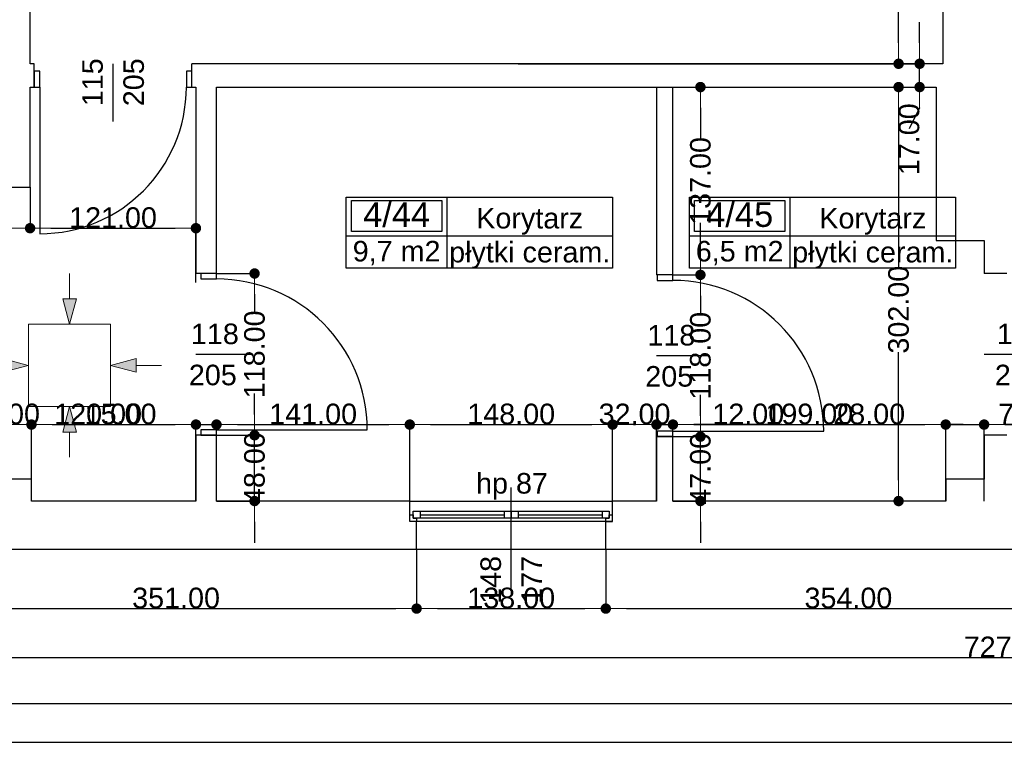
# Model space of a CAD drawing. Header units: millimetres. Extents: x -175445 to -20415, y -559200 to 231527.
# Tile 99 of 256: x -111174 to -103991, y -180731 to -175459. Entities that reach past the tile are written whole.
import ezdxf
from ezdxf.enums import TextEntityAlignment as Align

# ---------------------------------------------------------------- set-up
doc = ezdxf.new("R2010")
doc.units = ezdxf.units.MM
doc.header["$MEASUREMENT"] = 0
doc.linetypes.add('Wipeout_Contour', pattern=[1000, 0, -1000])
for name, color, linetype in [('Drzwi', 7, 'Continuous'), ('Linia', 7, 'Continuous'), ('Obiekt', 7, 'Continuous'), ('Okno', 7, 'Continuous'), ('Strefa', 9, 'Continuous'), ('Strop', 7, 'Continuous'), ('Słup', 7, 'Continuous'), ('Wymiary', 9, 'Continuous'), ('Ściana', 7, 'Continuous')]:
    doc.layers.add(name, color=color, linetype=linetype)
doc.styles.add('Arial', font='txt')
doc.dimstyles.new('GENERATED_STYLE__1', dxfattribs={"dimtxt": 150, "dimasz": 152, "dimexe": 0.18, "dimexo": 0, "dimgap": 0.09, "dimtad": 1, "dimtih": 1, "dimtoh": 1, "dimlfac": 0.1, "dimzin": 0, "dimdsep": 46, "dimtxsty": 'Arial', "dimblk": 'ARROWHEAD_11', "dimblk1": 'ARROWHEAD_11', "dimblk2": 'ARROWHEAD_11', "dimcen": 0.09, "dimclrd": 256, "dimclre": 256, "dimclrt": 256, "dimazin": 0, "dimtfac": 1, "dimtdec": 4, "dimtmove": 0, "dimatfit": 3, "dimfxl": 1, "dimtolj": 1, "dimtzin": 0, "dimarcsym": 0})
doc.dimstyles.new('GENERATED_STYLE__2', dxfattribs={"dimtxt": 150, "dimasz": 152, "dimexe": 0.18, "dimexo": 0, "dimgap": 0.09, "dimtad": 1, "dimlfac": 0.1, "dimzin": 0, "dimdsep": 46, "dimtxsty": 'Arial', "dimblk": 'ARROWHEAD_11', "dimblk1": 'ARROWHEAD_11', "dimblk2": 'ARROWHEAD_11', "dimcen": 0.09, "dimclrd": 256, "dimclre": 256, "dimclrt": 256, "dimazin": 0, "dimtfac": 1, "dimtdec": 4, "dimtmove": 0, "dimatfit": 3, "dimfxl": 1, "dimtolj": 1, "dimtzin": 0, "dimarcsym": 0})

# ---------------------------------------------------------------- blocks, each defined once
blk = doc.blocks.new('Korytarz_4_44_44', base_point=(-108056.9, 18334.3))
at = {"layer": 'Strefa'}
for p, q in [((-108791, 18617.2), (-106848.7, 18617.2)), ((-108791, 18098.6), (-108791, 18617.2)), ((-108056.9, 18617.2), (-108056.9, 18098.6)), ((-106848.7, 18617.2), (-106848.7, 18098.6)), ((-108754.3, 18591.3), (-108093.6, 18591.3)), ((-108754.3, 18365), (-108754.3, 18591.3)), ((-108093.6, 18591.3), (-108093.6, 18365)), ((-108791, 18334.3), (-106848.7, 18334.3)), ((-108093.6, 18365), (-108754.3, 18365)), ((-106848.7, 18098.6), (-108791, 18098.6))]:
    blk.add_line(p, q, dxfattribs=at)
at = {"layer": 'Strefa', "style": 'Arial'}
for tag, height, p in [('ROOM_NUMBER', 180, (-108423.9, 18489.3)), ('ROOM_NAME', 150, (-107452.8, 18462.7)), ('ROOM_CALC_AREA', 150, (-108423.9, 18222.3)), ('floor_f', 150, (-107452.8, 18215.2))]:
    blk.add_attdef(tag, text='', height=height, dxfattribs=at).set_placement(p, align=Align.MIDDLE_CENTER)
blk = doc.blocks.new('Korytarz_4_45_45', base_point=(-105554, 18334.3))
at = {"layer": 'Strefa'}
for p, q in [((-106288.1, 18617.2), (-104345.9, 18617.2)), ((-106288.1, 18098.6), (-106288.1, 18617.2)), ((-105554, 18617.2), (-105554, 18098.6)), ((-104345.9, 18617.2), (-104345.9, 18098.6)), ((-106251.4, 18591.3), (-105590.7, 18591.3)), ((-106251.4, 18365), (-106251.4, 18591.3)), ((-105590.7, 18591.3), (-105590.7, 18365)), ((-106288.1, 18334.3), (-104345.9, 18334.3)), ((-105590.7, 18365), (-106251.4, 18365)), ((-104345.9, 18098.6), (-106288.1, 18098.6))]:
    blk.add_line(p, q, dxfattribs=at)
at = {"layer": 'Strefa', "style": 'Arial'}
for tag, height, p in [('ROOM_NUMBER', 180, (-105921, 18489.3)), ('ROOM_NAME', 150, (-104949.9, 18462.7)), ('ROOM_CALC_AREA', 150, (-105921, 18222.3)), ('floor_f', 150, (-104949.9, 18215.2))]:
    blk.add_attdef(tag, text='', height=height, dxfattribs=at).set_placement(p, align=Align.MIDDLE_CENTER)
blk = doc.blocks.new('ARROWHEAD_11')
at = {"color": 0, "linetype": 'Continuous', "lineweight": 0}
blk.add_line((0, 0), (-1, 0), dxfattribs=at)
at = {"color": 0, "linetype": 'Continuous', "lineweight": 0, "const_width": 0.25, "flags": 128}
blk.add_lwpolyline([(-0.125, 0, 1), (0.125, 0, 1)], format="xyb", close=True, dxfattribs=at)
blk = doc.blocks.new('*D1110')
at = {"layer": 'Defpoints', "color": 0}
for p in [(-111088, -178412.8), (-111488, -178810.6), (-111088, -178810.6)]:
    blk.add_point(p, dxfattribs=at)
at = {"layer": 'Wymiary', "lineweight": -2}
for p, q in [((-111488, -178810.6), (-111488, -178412.6)), ((-111336, -178412.8), (-111240, -178412.8)), ((-111088, -178810.6), (-111088, -178412.6))]:
    blk.add_line(p, q, dxfattribs=at)
at = {"layer": 'Wymiary', "lineweight": -2, "xscale": 152, "yscale": 152, "zscale": 152, "rotation": 180}
blk.add_blockref('ARROWHEAD_11', (-111488, -178412.8), dxfattribs=at)
at = {"layer": 'Wymiary', "lineweight": -2, "xscale": 152, "yscale": 152, "zscale": 152}
blk.add_blockref('ARROWHEAD_11', (-111088, -178412.8), dxfattribs=at)
at = {"layer": 'Wymiary', "lineweight": 13, "insert": (-111288, -178336.1), "char_height": 150, "attachment_point": 5, "style": 'Arial'}
blk.add_mtext('\\A1;40.00', dxfattribs=at)
blk = doc.blocks.new('*D1111')
at = {"layer": 'Defpoints', "color": 0}
for p in [(-109888, -178412.8), (-111088, -178810.6), (-109888, -178970.6)]:
    blk.add_point(p, dxfattribs=at)
at = {"layer": 'Wymiary', "lineweight": -2}
for p, q in [((-111088, -178810.6), (-111088, -178412.6)), ((-110936, -178412.8), (-110040, -178412.8)), ((-109888, -178970.6), (-109888, -178412.6))]:
    blk.add_line(p, q, dxfattribs=at)
at = {"layer": 'Wymiary', "lineweight": -2, "xscale": 152, "yscale": 152, "zscale": 152, "rotation": 180}
blk.add_blockref('ARROWHEAD_11', (-111088, -178412.8), dxfattribs=at)
at = {"layer": 'Wymiary', "lineweight": -2, "xscale": 152, "yscale": 152, "zscale": 152}
blk.add_blockref('ARROWHEAD_11', (-109888, -178412.8), dxfattribs=at)
at = {"layer": 'Wymiary', "lineweight": 13, "insert": (-110601.8, -178336.1), "char_height": 150, "attachment_point": 5, "style": 'Arial'}
blk.add_mtext('\\A1;120.00', dxfattribs=at)
blk = doc.blocks.new('*D1112')
at = {"layer": 'Defpoints', "color": 0}
for p in [(-109738, -178412.8), (-109888, -178970.6), (-109738, -178970.6)]:
    blk.add_point(p, dxfattribs=at)
at = {"layer": 'Wymiary', "lineweight": -2}
for p, q in [((-110683.7, -178412.8), (-110192, -178412.8)), ((-110192, -178412.8), (-110040, -178412.8)), ((-109888, -178970.6), (-109888, -178412.6)), ((-109888, -178412.8), (-109738, -178412.8)), ((-109738, -178970.6), (-109738, -178412.6)), ((-109586, -178412.8), (-109434, -178412.8))]:
    blk.add_line(p, q, dxfattribs=at)
at = {"layer": 'Wymiary', "lineweight": -2, "xscale": 152, "yscale": 152, "zscale": 152}
blk.add_blockref('ARROWHEAD_11', (-109888, -178412.8), dxfattribs=at)
at = {"layer": 'Wymiary', "lineweight": -2, "xscale": 152, "yscale": 152, "zscale": 152, "rotation": 180}
blk.add_blockref('ARROWHEAD_11', (-109738, -178412.8), dxfattribs=at)
at = {"layer": 'Wymiary', "lineweight": 13, "insert": (-110437.9, -178336.1), "char_height": 150, "attachment_point": 5, "style": 'Arial'}
blk.add_mtext('\\A1;15.00', dxfattribs=at)
blk = doc.blocks.new('*D1113')
at = {"layer": 'Defpoints', "color": 0}
for p in [(-108328, -178412.8), (-109738, -178970.6), (-108328, -178970.6)]:
    blk.add_point(p, dxfattribs=at)
at = {"layer": 'Wymiary', "lineweight": -2}
for p, q in [((-109738, -178970.6), (-109738, -178412.6)), ((-109586, -178412.8), (-108480, -178412.8)), ((-108328, -178970.6), (-108328, -178412.6))]:
    blk.add_line(p, q, dxfattribs=at)
at = {"layer": 'Wymiary', "lineweight": -2, "xscale": 152, "yscale": 152, "zscale": 152, "rotation": 180}
blk.add_blockref('ARROWHEAD_11', (-109738, -178412.8), dxfattribs=at)
at = {"layer": 'Wymiary', "lineweight": -2, "xscale": 152, "yscale": 152, "zscale": 152}
blk.add_blockref('ARROWHEAD_11', (-108328, -178412.8), dxfattribs=at)
at = {"layer": 'Wymiary', "lineweight": 13, "insert": (-109033, -178336.1), "char_height": 150, "attachment_point": 5, "style": 'Arial'}
blk.add_mtext('\\A1;141.00', dxfattribs=at)
blk = doc.blocks.new('*D1114')
at = {"layer": 'Defpoints', "color": 0}
for p in [(-106848, -178412.8), (-108328, -178970.6), (-106848, -178970.6)]:
    blk.add_point(p, dxfattribs=at)
at = {"layer": 'Wymiary', "lineweight": -2}
for p, q in [((-108328, -178970.6), (-108328, -178412.6)), ((-108176, -178412.8), (-107000, -178412.8)), ((-106848, -178970.6), (-106848, -178412.6))]:
    blk.add_line(p, q, dxfattribs=at)
at = {"layer": 'Wymiary', "lineweight": -2, "xscale": 152, "yscale": 152, "zscale": 152, "rotation": 180}
blk.add_blockref('ARROWHEAD_11', (-108328, -178412.8), dxfattribs=at)
at = {"layer": 'Wymiary', "lineweight": -2, "xscale": 152, "yscale": 152, "zscale": 152}
blk.add_blockref('ARROWHEAD_11', (-106848, -178412.8), dxfattribs=at)
at = {"layer": 'Wymiary', "lineweight": 13, "insert": (-107588, -178336.1), "char_height": 150, "attachment_point": 5, "style": 'Arial'}
blk.add_mtext('\\A1;148.00', dxfattribs=at)
blk = doc.blocks.new('*D1115')
at = {"layer": 'Defpoints', "color": 0}
for p in [(-106528, -178412.8), (-106848, -178970.6), (-106528, -178970.6)]:
    blk.add_point(p, dxfattribs=at)
at = {"layer": 'Wymiary', "lineweight": -2}
for p, q in [((-106848, -178970.6), (-106848, -178412.6)), ((-106696, -178412.8), (-106680, -178412.8)), ((-106528, -178970.6), (-106528, -178412.6))]:
    blk.add_line(p, q, dxfattribs=at)
at = {"layer": 'Wymiary', "lineweight": -2, "xscale": 152, "yscale": 152, "zscale": 152, "rotation": 180}
blk.add_blockref('ARROWHEAD_11', (-106848, -178412.8), dxfattribs=at)
at = {"layer": 'Wymiary', "lineweight": -2, "xscale": 152, "yscale": 152, "zscale": 152}
blk.add_blockref('ARROWHEAD_11', (-106528, -178412.8), dxfattribs=at)
at = {"layer": 'Wymiary', "lineweight": 13, "insert": (-106688, -178336), "char_height": 150, "attachment_point": 5, "style": 'Arial'}
blk.add_mtext('\\A1;32.00', dxfattribs=at)
blk = doc.blocks.new('*D1116')
at = {"layer": 'Defpoints', "color": 0}
for p in [(-106408, -178412.8), (-106528, -178970.6), (-106408, -178970.6)]:
    blk.add_point(p, dxfattribs=at)
at = {"layer": 'Wymiary', "lineweight": -2}
for p, q in [((-106680, -178412.8), (-106832, -178412.8)), ((-106528, -178970.6), (-106528, -178412.6)), ((-106528, -178412.8), (-106408, -178412.8)), ((-106408, -178970.6), (-106408, -178412.6)), ((-106104, -178412.8), (-106256, -178412.8)), ((-105612.4, -178412.8), (-106104, -178412.8))]:
    blk.add_line(p, q, dxfattribs=at)
at = {"layer": 'Wymiary', "lineweight": -2, "xscale": 152, "yscale": 152, "zscale": 152}
blk.add_blockref('ARROWHEAD_11', (-106528, -178412.8), dxfattribs=at)
at = {"layer": 'Wymiary', "lineweight": -2, "xscale": 152, "yscale": 152, "zscale": 152, "rotation": 180}
blk.add_blockref('ARROWHEAD_11', (-106408, -178412.8), dxfattribs=at)
at = {"layer": 'Wymiary', "lineweight": 13, "insert": (-105858.2, -178336.1), "char_height": 150, "attachment_point": 5, "style": 'Arial'}
blk.add_mtext('\\A1;12.00', dxfattribs=at)
blk = doc.blocks.new('*D1117')
at = {"layer": 'Defpoints', "color": 0}
for p in [(-104418, -178412.8), (-106408, -178970.6), (-104418, -178970.6)]:
    blk.add_point(p, dxfattribs=at)
at = {"layer": 'Wymiary', "lineweight": -2}
for p, q in [((-106408, -178970.6), (-106408, -178412.6)), ((-106256, -178412.8), (-104570, -178412.8)), ((-104418, -178970.6), (-104418, -178412.6))]:
    blk.add_line(p, q, dxfattribs=at)
at = {"layer": 'Wymiary', "lineweight": -2, "xscale": 152, "yscale": 152, "zscale": 152, "rotation": 180}
blk.add_blockref('ARROWHEAD_11', (-106408, -178412.8), dxfattribs=at)
at = {"layer": 'Wymiary', "lineweight": -2, "xscale": 152, "yscale": 152, "zscale": 152}
blk.add_blockref('ARROWHEAD_11', (-104418, -178412.8), dxfattribs=at)
at = {"layer": 'Wymiary', "lineweight": 13, "insert": (-105413, -178336.1), "char_height": 150, "attachment_point": 5, "style": 'Arial'}
blk.add_mtext('\\A1;199.00', dxfattribs=at)
blk = doc.blocks.new('*D1118')
at = {"layer": 'Defpoints', "color": 0}
for p in [(-104138, -178412.8), (-104418, -178970.6), (-104138, -178970.6)]:
    blk.add_point(p, dxfattribs=at)
at = {"layer": 'Wymiary', "lineweight": -2}
for p, q in [((-105230.3, -178412.8), (-104722, -178412.8)), ((-104722, -178412.8), (-104570, -178412.8)), ((-104418, -178970.6), (-104418, -178412.6)), ((-104418, -178412.8), (-104138, -178412.8)), ((-104138, -178970.6), (-104138, -178412.6)), ((-103986, -178412.8), (-103834, -178412.8))]:
    blk.add_line(p, q, dxfattribs=at)
at = {"layer": 'Wymiary', "lineweight": -2, "xscale": 152, "yscale": 152, "zscale": 152}
blk.add_blockref('ARROWHEAD_11', (-104418, -178412.8), dxfattribs=at)
at = {"layer": 'Wymiary', "lineweight": -2, "xscale": 152, "yscale": 152, "zscale": 152, "rotation": 180}
blk.add_blockref('ARROWHEAD_11', (-104138, -178412.8), dxfattribs=at)
at = {"layer": 'Wymiary', "lineweight": 13, "insert": (-104976.2, -178336.1), "char_height": 150, "attachment_point": 5, "style": 'Arial'}
blk.add_mtext('\\A1;28.00', dxfattribs=at)
blk = doc.blocks.new('*D1119')
at = {"layer": 'Defpoints', "color": 0}
for p in [(-104138, -178412.8), (-104138, -178810.6), (-104138, -178970.6)]:
    blk.add_point(p, dxfattribs=at)
at = {"layer": 'Wymiary', "lineweight": -2}
for p, q in [((-104290, -178412.8), (-104442, -178412.8)), ((-104138, -178970.6), (-104138, -178412.6)), ((-104138, -178810.6), (-104138, -178412.6)), ((-104138, -178412.8), (-104138, -178412.8)), ((-103834, -178412.8), (-103986, -178412.8)), ((-103444.8, -178412.8), (-103834, -178412.8))]:
    blk.add_line(p, q, dxfattribs=at)
at = {"layer": 'Wymiary', "lineweight": -2, "xscale": 152, "yscale": 152, "zscale": 152}
blk.add_blockref('ARROWHEAD_11', (-104138, -178412.8), dxfattribs=at)
at = {"layer": 'Wymiary', "lineweight": -2, "xscale": 152, "yscale": 152, "zscale": 152, "rotation": 180}
blk.add_blockref('ARROWHEAD_11', (-104138, -178412.8), dxfattribs=at)
at = {"layer": 'Wymiary', "lineweight": 13, "insert": (-103639.4, -178336.1), "char_height": 150, "attachment_point": 5, "style": 'Arial'}
blk.add_mtext('\\A1;0.00', dxfattribs=at)
blk = doc.blocks.new('*D1120')
at = {"layer": 'Defpoints', "color": 0}
for p in [(-103408, -178412.8), (-104138, -178810.6), (-103408, -178970.6)]:
    blk.add_point(p, dxfattribs=at)
at = {"layer": 'Wymiary', "lineweight": -2}
for p, q in [((-104138, -178810.6), (-104138, -178412.6)), ((-103986, -178412.8), (-103560, -178412.8)), ((-103408, -178970.6), (-103408, -178412.6))]:
    blk.add_line(p, q, dxfattribs=at)
at = {"layer": 'Wymiary', "lineweight": -2, "xscale": 152, "yscale": 152, "zscale": 152, "rotation": 180}
blk.add_blockref('ARROWHEAD_11', (-104138, -178412.8), dxfattribs=at)
at = {"layer": 'Wymiary', "lineweight": -2, "xscale": 152, "yscale": 152, "zscale": 152}
blk.add_blockref('ARROWHEAD_11', (-103408, -178412.8), dxfattribs=at)
at = {"layer": 'Wymiary', "lineweight": 13, "insert": (-103773, -178336), "char_height": 150, "attachment_point": 5, "style": 'Arial'}
blk.add_mtext('\\A1;73.00', dxfattribs=at)
blk = doc.blocks.new('*D1492')
at = {"layer": 'Defpoints', "color": 0}
for p in [(-107538, -175950.6), (-104761.7, -175950.6), (-104418, -178970.6)]:
    blk.add_point(p, dxfattribs=at)
at = {"layer": 'Wymiary', "lineweight": -2}
for p, q in [((-107538, -175950.6), (-104761.5, -175950.6)), ((-104761.7, -176102.6), (-104761.7, -177263.3)), ((-104761.7, -178818.6), (-104761.7, -177885.6)), ((-104418, -178970.6), (-104761.8, -178970.6))]:
    blk.add_line(p, q, dxfattribs=at)
at = {"layer": 'Wymiary', "lineweight": -2, "xscale": 152, "yscale": 152, "zscale": 152}
for p, rotation in [((-104761.7, -175950.6), 90), ((-104761.7, -178970.6), 270)]:
    blk.add_blockref('ARROWHEAD_11', p, dxfattribs=dict(at, rotation=rotation))
at = {"layer": 'Wymiary', "lineweight": 13, "insert": (-104761.7, -177574.5), "char_height": 150, "attachment_point": 5, "rotation": 90, "style": 'Arial'}
blk.add_mtext('\\A1;302.00', dxfattribs=at)
blk = doc.blocks.new('*D1493')
at = {"layer": 'Defpoints', "color": 0}
for p in [(-107538, -175780.6), (-104608.3, -175780.6), (-107538, -175950.6)]:
    blk.add_point(p, dxfattribs=at)
at = {"layer": 'Wymiary', "lineweight": -2}
for p, q in [((-104608.3, -175628.6), (-104608.3, -175476.6)), ((-107538, -175780.6), (-104608.1, -175780.6)), ((-104608.3, -175950.6), (-104608.3, -175780.6)), ((-107538, -175950.6), (-104608.1, -175950.6)), ((-104608.3, -176102.6), (-104685, -176254.6))]:
    blk.add_line(p, q, dxfattribs=at)
at = {"layer": 'Wymiary', "lineweight": -2, "xscale": 152, "yscale": 152, "zscale": 152}
for p, rotation in [((-104608.3, -175780.6), 270), ((-104608.3, -175950.6), 90)]:
    blk.add_blockref('ARROWHEAD_11', p, dxfattribs=dict(at, rotation=rotation))
at = {"layer": 'Wymiary', "lineweight": 13, "insert": (-104685, -176331.3), "char_height": 150, "attachment_point": 5, "rotation": 90, "style": 'Arial'}
blk.add_mtext('\\A1;17.00', dxfattribs=at)
blk = doc.blocks.new('*D1494')
at = {"layer": 'Defpoints', "color": 0}
for p in [(-107538, -174000.6), (-104761.7, -174000.6), (-107538, -175780.6)]:
    blk.add_point(p, dxfattribs=at)
at = {"layer": 'Wymiary', "lineweight": -2}
for p, q in [((-107538, -174000.6), (-104761.5, -174000.6)), ((-104761.7, -174152.6), (-104761.7, -174700.3)), ((-104761.7, -175628.6), (-104761.7, -175308.6)), ((-107538, -175780.6), (-104761.5, -175780.6))]:
    blk.add_line(p, q, dxfattribs=at)
at = {"layer": 'Wymiary', "lineweight": -2, "xscale": 152, "yscale": 152, "zscale": 152}
for p, rotation in [((-104761.7, -174000.6), 90), ((-104761.7, -175780.6), 270)]:
    blk.add_blockref('ARROWHEAD_11', p, dxfattribs=dict(at, rotation=rotation))
at = {"layer": 'Wymiary', "lineweight": 13, "insert": (-104761.7, -175004.5), "char_height": 150, "attachment_point": 5, "rotation": 90, "style": 'Arial'}
blk.add_mtext('\\A1;178.00', dxfattribs=at)
blk = doc.blocks.new('*D1533')
at = {"layer": 'Defpoints', "color": 0}
for p in [(-112218, -176680.6), (-111098, -176680.6), (-111098, -176980.2)]:
    blk.add_point(p, dxfattribs=at)
at = {"layer": 'Wymiary', "lineweight": -2}
for p, q in [((-112218, -176680.6), (-112218, -176980.4)), ((-111098, -176680.6), (-111098, -176980.4)), ((-112066, -176980.2), (-111250, -176980.2))]:
    blk.add_line(p, q, dxfattribs=at)
at = {"layer": 'Wymiary', "lineweight": -2, "xscale": 152, "yscale": 152, "zscale": 152, "rotation": 180}
blk.add_blockref('ARROWHEAD_11', (-112218, -176980.2), dxfattribs=at)
at = {"layer": 'Wymiary', "lineweight": -2, "xscale": 152, "yscale": 152, "zscale": 152}
blk.add_blockref('ARROWHEAD_11', (-111098, -176980.2), dxfattribs=at)
at = {"layer": 'Wymiary', "lineweight": 13, "insert": (-111658, -176903.6), "char_height": 150, "attachment_point": 5, "style": 'Arial'}
blk.add_mtext('\\A1;112.00', dxfattribs=at)
blk = doc.blocks.new('*D1534')
at = {"layer": 'Defpoints', "color": 0}
for p in [(-111098, -176680.6), (-109888, -176980.2), (-109888, -177375.6)]:
    blk.add_point(p, dxfattribs=at)
at = {"layer": 'Wymiary', "lineweight": -2}
for p, q in [((-111098, -176680.6), (-111098, -176980.4)), ((-110946, -176980.2), (-110040, -176980.2)), ((-109888, -177375.6), (-109888, -176980.1))]:
    blk.add_line(p, q, dxfattribs=at)
at = {"layer": 'Wymiary', "lineweight": -2, "xscale": 152, "yscale": 152, "zscale": 152, "rotation": 180}
blk.add_blockref('ARROWHEAD_11', (-111098, -176980.2), dxfattribs=at)
at = {"layer": 'Wymiary', "lineweight": -2, "xscale": 152, "yscale": 152, "zscale": 152}
blk.add_blockref('ARROWHEAD_11', (-109888, -176980.2), dxfattribs=at)
at = {"layer": 'Wymiary', "lineweight": 13, "insert": (-110493, -176903.6), "char_height": 150, "attachment_point": 5, "style": 'Arial'}
blk.add_mtext('\\A1;121.00', dxfattribs=at)
blk = doc.blocks.new('*D1667')
at = {"layer": 'Defpoints', "color": 0}
for p in [(-109738, -178490.6), (-109460.4, -178490.6), (-109738, -178970.6)]:
    blk.add_point(p, dxfattribs=at)
at = {"layer": 'Wymiary', "lineweight": -2}
for p, q in [((-109460.4, -178338.6), (-109460.4, -178186.6)), ((-109738, -178490.6), (-109460.2, -178490.6)), ((-109460.4, -178970.6), (-109460.4, -178490.6)), ((-109738, -178970.6), (-109460.2, -178970.6)), ((-109460.4, -179122.6), (-109460.4, -179274.6))]:
    blk.add_line(p, q, dxfattribs=at)
at = {"layer": 'Wymiary', "lineweight": -2, "xscale": 152, "yscale": 152, "zscale": 152}
for p, rotation in [((-109460.4, -178490.6), 270), ((-109460.4, -178970.6), 90)]:
    blk.add_blockref('ARROWHEAD_11', p, dxfattribs=dict(at, rotation=rotation))
at = {"layer": 'Wymiary', "lineweight": 13, "insert": (-109460.4, -178730.6), "char_height": 150, "attachment_point": 5, "rotation": 90, "style": 'Arial'}
blk.add_mtext('\\A1;48.00', dxfattribs=at)
blk = doc.blocks.new('*D1668')
at = {"layer": 'Defpoints', "color": 0}
for p in [(-109738, -177310.6), (-109460.4, -177310.6), (-109738, -178490.6)]:
    blk.add_point(p, dxfattribs=at)
at = {"layer": 'Wymiary', "lineweight": -2}
for p, q in [((-109738, -177310.6), (-109460.2, -177310.6)), ((-109460.4, -177462.6), (-109460.4, -177596.5)), ((-109460.4, -178338.6), (-109460.4, -178204.8)), ((-109738, -178490.6), (-109460.2, -178490.6))]:
    blk.add_line(p, q, dxfattribs=at)
at = {"layer": 'Wymiary', "lineweight": -2, "xscale": 152, "yscale": 152, "zscale": 152}
for p, rotation in [((-109460.4, -177310.6), 90), ((-109460.4, -178490.6), 270)]:
    blk.add_blockref('ARROWHEAD_11', p, dxfattribs=dict(at, rotation=rotation))
at = {"layer": 'Wymiary', "lineweight": 13, "insert": (-109460.4, -177900.6), "char_height": 150, "attachment_point": 5, "rotation": 90, "style": 'Arial'}
blk.add_mtext('\\A1;118.00', dxfattribs=at)
blk = doc.blocks.new('*D1675')
at = {"layer": 'Defpoints', "color": 0}
for p in [(-106408, -178500.6), (-106207.3, -178500.6), (-106408, -178970.6)]:
    blk.add_point(p, dxfattribs=at)
at = {"layer": 'Wymiary', "lineweight": -2}
for p, q in [((-106207.3, -178348.6), (-106207.3, -178196.6)), ((-106408, -178500.6), (-106207.1, -178500.6)), ((-106207.3, -178970.6), (-106207.3, -178500.6)), ((-106408, -178970.6), (-106207.1, -178970.6)), ((-106207.3, -179122.6), (-106207.3, -179274.6))]:
    blk.add_line(p, q, dxfattribs=at)
at = {"layer": 'Wymiary', "lineweight": -2, "xscale": 152, "yscale": 152, "zscale": 152}
for p, rotation in [((-106207.3, -178500.6), 270), ((-106207.3, -178970.6), 90)]:
    blk.add_blockref('ARROWHEAD_11', p, dxfattribs=dict(at, rotation=rotation))
at = {"layer": 'Wymiary', "lineweight": 13, "insert": (-106207.3, -178735.6), "char_height": 150, "attachment_point": 5, "rotation": 90, "style": 'Arial'}
blk.add_mtext('\\A1;47.00', dxfattribs=at)
blk = doc.blocks.new('*D1676')
at = {"layer": 'Defpoints', "color": 0}
for p in [(-106408, -177320.6), (-106207.3, -177320.6), (-106408, -178500.6)]:
    blk.add_point(p, dxfattribs=at)
at = {"layer": 'Wymiary', "lineweight": -2}
for p, q in [((-106408, -177320.6), (-106207.1, -177320.6)), ((-106207.3, -177472.6), (-106207.3, -177606.5)), ((-106207.3, -178348.6), (-106207.3, -178214.8)), ((-106408, -178500.6), (-106207.1, -178500.6))]:
    blk.add_line(p, q, dxfattribs=at)
at = {"layer": 'Wymiary', "lineweight": -2, "xscale": 152, "yscale": 152, "zscale": 152}
for p, rotation in [((-106207.3, -177320.6), 90), ((-106207.3, -178500.6), 270)]:
    blk.add_blockref('ARROWHEAD_11', p, dxfattribs=dict(at, rotation=rotation))
at = {"layer": 'Wymiary', "lineweight": 13, "insert": (-106207.3, -177910.6), "char_height": 150, "attachment_point": 5, "rotation": 90, "style": 'Arial'}
blk.add_mtext('\\A1;118.00', dxfattribs=at)
blk = doc.blocks.new('*D1677')
at = {"layer": 'Defpoints', "color": 0}
for p in [(-106408, -175950.6), (-106207.3, -175950.6), (-106408, -177320.6)]:
    blk.add_point(p, dxfattribs=at)
at = {"layer": 'Wymiary', "lineweight": -2}
for p, q in [((-106408, -175950.6), (-106207.1, -175950.6)), ((-106207.3, -176102.6), (-106207.3, -176331.5)), ((-106207.3, -177168.6), (-106207.3, -176939.8)), ((-106408, -177320.6), (-106207.1, -177320.6))]:
    blk.add_line(p, q, dxfattribs=at)
at = {"layer": 'Wymiary', "lineweight": -2, "xscale": 152, "yscale": 152, "zscale": 152}
for p, rotation in [((-106207.3, -175950.6), 90), ((-106207.3, -177320.6), 270)]:
    blk.add_blockref('ARROWHEAD_11', p, dxfattribs=dict(at, rotation=rotation))
at = {"layer": 'Wymiary', "lineweight": 13, "insert": (-106207.3, -176635.6), "char_height": 150, "attachment_point": 5, "rotation": 90, "style": 'Arial'}
blk.add_mtext('\\A1;137.00', dxfattribs=at)
blk = doc.blocks.new('*D1721')
at = {"layer": 'Defpoints', "color": 0}
for p in [(-111788, -179320.6), (-108278, -179320.6), (-108278, -179755.3)]:
    blk.add_point(p, dxfattribs=at)
at = {"layer": 'Wymiary', "lineweight": -2}
for p, q in [((-111788, -179320.6), (-111788, -179755.4)), ((-108278, -179320.6), (-108278, -179755.4)), ((-111636, -179755.3), (-108430, -179755.3))]:
    blk.add_line(p, q, dxfattribs=at)
at = {"layer": 'Wymiary', "lineweight": -2, "xscale": 152, "yscale": 152, "zscale": 152, "rotation": 180}
blk.add_blockref('ARROWHEAD_11', (-111788, -179755.3), dxfattribs=at)
at = {"layer": 'Wymiary', "lineweight": -2, "xscale": 152, "yscale": 152, "zscale": 152}
blk.add_blockref('ARROWHEAD_11', (-108278, -179755.3), dxfattribs=at)
at = {"layer": 'Wymiary', "lineweight": 13, "insert": (-110033, -179678.5), "char_height": 150, "attachment_point": 5, "style": 'Arial'}
blk.add_mtext('\\A1;351.00', dxfattribs=at)
blk = doc.blocks.new('*D1722')
at = {"layer": 'Defpoints', "color": 0}
for p in [(-108278, -179320.6), (-106898, -179320.6), (-106898, -179755.3)]:
    blk.add_point(p, dxfattribs=at)
at = {"layer": 'Wymiary', "lineweight": -2}
for p, q in [((-108278, -179320.6), (-108278, -179755.4)), ((-106898, -179320.6), (-106898, -179755.4)), ((-108126, -179755.3), (-107050, -179755.3))]:
    blk.add_line(p, q, dxfattribs=at)
at = {"layer": 'Wymiary', "lineweight": -2, "xscale": 152, "yscale": 152, "zscale": 152, "rotation": 180}
blk.add_blockref('ARROWHEAD_11', (-108278, -179755.3), dxfattribs=at)
at = {"layer": 'Wymiary', "lineweight": -2, "xscale": 152, "yscale": 152, "zscale": 152}
blk.add_blockref('ARROWHEAD_11', (-106898, -179755.3), dxfattribs=at)
at = {"layer": 'Wymiary', "lineweight": 13, "insert": (-107588, -179678.5), "char_height": 150, "attachment_point": 5, "style": 'Arial'}
blk.add_mtext('\\A1;138.00', dxfattribs=at)
blk = doc.blocks.new('*D1723')
at = {"layer": 'Defpoints', "color": 0}
for p in [(-106898, -179320.6), (-103358, -179320.6), (-103358, -179755.3)]:
    blk.add_point(p, dxfattribs=at)
at = {"layer": 'Wymiary', "lineweight": -2}
for p, q in [((-106898, -179320.6), (-106898, -179755.4)), ((-103358, -179320.6), (-103358, -179755.4)), ((-106746, -179755.3), (-103510, -179755.3))]:
    blk.add_line(p, q, dxfattribs=at)
at = {"layer": 'Wymiary', "lineweight": -2, "xscale": 152, "yscale": 152, "zscale": 152, "rotation": 180}
blk.add_blockref('ARROWHEAD_11', (-106898, -179755.3), dxfattribs=at)
at = {"layer": 'Wymiary', "lineweight": -2, "xscale": 152, "yscale": 152, "zscale": 152}
blk.add_blockref('ARROWHEAD_11', (-103358, -179755.3), dxfattribs=at)
at = {"layer": 'Wymiary', "lineweight": 13, "insert": (-105128, -179678.5), "char_height": 150, "attachment_point": 5, "style": 'Arial'}
blk.add_mtext('\\A1;354.00', dxfattribs=at)
blk = doc.blocks.new('*D1735')
at = {"layer": 'Defpoints', "color": 0}
for p in [(-67558, -174460.7), (-67558, -180112.2), (-140258, -180730.6)]:
    blk.add_point(p, dxfattribs=at)
at = {"layer": 'Wymiary', "lineweight": -2}
for p, q in [((-67558, -174460.7), (-67558, -180112.4)), ((-140258, -180730.6), (-140258, -180112)), ((-140106, -180112.2), (-67710, -180112.2))]:
    blk.add_line(p, q, dxfattribs=at)
at = {"layer": 'Wymiary', "lineweight": -2, "xscale": 152, "yscale": 152, "zscale": 152, "rotation": 180}
blk.add_blockref('ARROWHEAD_11', (-140258, -180112.2), dxfattribs=at)
at = {"layer": 'Wymiary', "lineweight": -2, "xscale": 152, "yscale": 152, "zscale": 152}
blk.add_blockref('ARROWHEAD_11', (-67558, -180112.2), dxfattribs=at)
at = {"layer": 'Wymiary', "lineweight": 13, "insert": (-103908, -180035.5), "char_height": 150, "attachment_point": 5, "style": 'Arial'}
blk.add_mtext('\\A1;7270.01', dxfattribs=at)

msp = doc.modelspace()

# ---------------------------------------------------------------- hatches: boundary and pattern name
at = {"layer": 'Linia', "linetype": 'Continuous', "lineweight": 13}
for points in [[(-110810, -177680.945), (-110759.752, -177494.409), (-110859.751, -177494.276)], [(-111111.201, -177980.944), (-111297.803, -177930.944), (-111297.803, -178030.944)], [(-110510.401, -177980.944), (-110323.798, -178030.944), (-110323.798, -177930.944)], [(-110810, -178280.944), (-110859.751, -178467.613), (-110759.752, -178467.48)]]:
    msp.add_hatch(color=253, dxfattribs=at).paths.add_polyline_path(points)

# ---------------------------------------------------------------- linework, layer by layer
at = {"layer": 'Drzwi', "color": 253}
for p, q in [((-111028.019, -175835.636), (-111068.019, -175835.636)), ((-111068.019, -175835.636), (-111068.019, -175950.636)), ((-111068.019, -175950.636), (-111068.019, -175835.636)), ((-111028.019, -175950.636), (-111028.019, -175835.636)), ((-109918.019, -175835.636), (-109958.019, -175835.636)), ((-109958.019, -175835.636), (-109958.019, -175950.636)), ((-109918.019, -175950.636), (-109918.019, -175835.636)), ((-109918.019, -175950.636), (-109918.019, -175835.636)), ((-111068.019, -175950.636), (-111028.019, -175950.636)), ((-111028.019, -175950.636), (-111028.019, -177020.636)), ((-109958.019, -175950.636), (-109918.019, -175950.636)), ((-109853.019, -177310.636), (-109853.019, -177350.636)), ((-109738.019, -177310.636), (-109853.019, -177310.636)), ((-109738.019, -177310.636), (-109853.019, -177310.636)), ((-109853.019, -177350.636), (-109738.019, -177350.636)), ((-109738.019, -177350.636), (-109738.019, -177310.636)), ((-106523.019, -177320.636), (-106523.019, -177360.636)), ((-106408.019, -177320.636), (-106523.019, -177320.636)), ((-106408.019, -177320.636), (-106523.019, -177320.636)), ((-106408.019, -177360.636), (-106408.019, -177320.636)), ((-106523.019, -177360.636), (-106408.019, -177360.636)), ((-109738.019, -178450.636), (-109853.019, -178450.636)), ((-109853.019, -178450.636), (-109853.019, -178490.636)), ((-109853.019, -178490.636), (-109738.019, -178490.636)), ((-109738.019, -178490.636), (-109853.019, -178490.636)), ((-109738.019, -178490.636), (-109738.019, -178450.636)), ((-109738.019, -178450.636), (-108638.019, -178450.636)), ((-106408.019, -178460.636), (-106523.019, -178460.636)), ((-106523.019, -178460.636), (-106523.019, -178500.636)), ((-106523.019, -178500.636), (-106408.019, -178500.636)), ((-106408.019, -178500.636), (-106523.019, -178500.636)), ((-106408.019, -178500.636), (-106408.019, -178460.636)), ((-106408.019, -178460.636), (-105308.019, -178460.636))]:
    msp.add_line(p, q, dxfattribs=at)
for centre, radius, start, end in [((-111028.019, -175950.636), 1070, 270, 0), ((-109738.019, -178450.636), 1100, 0, 90), ((-106408.019, -178460.636), 1100, 0, 90)]:
    msp.add_arc(centre, radius, start, end, dxfattribs=at)
at = {"layer": 'Linia', "color": 253, "lineweight": 13}
for p, q in [((-110809.506, -177310.57), (-110809.752, -177494.342)), ((-110810, -177680.945), (-110859.751, -177494.276)), ((-110859.751, -177494.276), (-110759.752, -177494.409)), ((-110810, -177680.945), (-110759.752, -177494.409)), ((-110510.401, -177681.344), (-111110.401, -177681.344)), ((-111110.401, -177681.344), (-111110.401, -178280.544)), ((-110510.401, -178280.544), (-110510.401, -177681.344)), ((-111111.201, -177980.944), (-111297.803, -177930.944)), ((-110510.401, -177980.944), (-110323.798, -177930.944)), ((-110323.798, -177930.944), (-110323.798, -178030.944)), ((-111111.201, -177980.944), (-111297.803, -178030.944)), ((-110510.401, -177980.944), (-110323.798, -178030.944)), ((-110140.026, -177980.944), (-110323.798, -177980.944)), ((-111110.401, -178281.344), (-110510.401, -178281.344)), ((-110810, -178280.944), (-110859.751, -178467.613)), ((-110810, -178280.944), (-110759.752, -178467.48)), ((-110759.752, -178467.48), (-110859.751, -178467.613)), ((-110809.506, -178651.319), (-110809.752, -178467.546))]:
    msp.add_line(p, q, dxfattribs=at)
at = {"layer": 'Obiekt', "color": 253}
for p, q in [((-110493.019, -176202.014), (-110493.019, -175780.636)), ((-109486.64, -177900.636), (-109888.019, -177900.636)), ((-106156.64, -177910.636), (-106528.019, -177910.636)), ((-103606.64, -177900.636), (-104138.019, -177900.636)), ((-107588.019, -179620.636), (-107588.019, -178870.636))]:
    msp.add_line(p, q, dxfattribs=at)
at = {"layer": 'Okno', "color": 253}
for p, q in [((-108328.019, -178970.636), (-106848.019, -178970.636)), ((-108328.019, -179070.636), (-108303.019, -179070.636)), ((-108328.019, -179120.636), (-108328.019, -179070.636)), ((-108303.019, -179045.636), (-108253.019, -179045.636)), ((-108303.019, -179095.636), (-108303.019, -179045.636)), ((-108303.019, -179070.636), (-108303.019, -179095.636)), ((-108253.019, -179045.636), (-107638.019, -179045.636)), ((-108253.019, -179045.636), (-108253.019, -179095.636)), ((-108253.019, -179045.636), (-107638.019, -179045.636)), ((-108253.019, -179070.636), (-107638.019, -179070.636)), ((-107638.019, -179095.636), (-107638.019, -179045.636)), ((-107638.019, -179045.636), (-107588.019, -179045.636)), ((-107588.019, -179045.636), (-107588.019, -179095.636)), ((-107588.019, -179045.636), (-107538.019, -179045.636)), ((-107588.019, -179095.636), (-107588.019, -179045.636)), ((-107538.019, -179045.636), (-106923.019, -179045.636)), ((-107538.019, -179045.636), (-107538.019, -179095.636)), ((-107538.019, -179045.636), (-106923.019, -179045.636)), ((-107538.019, -179070.636), (-106923.019, -179070.636)), ((-106923.019, -179095.636), (-106923.019, -179045.636)), ((-106923.019, -179045.636), (-106873.019, -179045.636)), ((-106873.019, -179045.636), (-106873.019, -179095.636)), ((-106873.019, -179095.636), (-106873.019, -179070.636)), ((-106873.019, -179070.636), (-106848.019, -179070.636)), ((-106848.019, -179120.636), (-106848.019, -179070.636)), ((-108278.019, -179120.636), (-108328.019, -179120.636)), ((-108278.019, -179120.636), (-108328.019, -179120.636)), ((-108303.019, -179095.636), (-108278.019, -179095.636)), ((-108253.019, -179095.636), (-108303.019, -179095.636)), ((-108278.019, -179095.636), (-108278.019, -179120.636)), ((-107588.019, -179120.636), (-108278.019, -179120.636)), ((-107638.019, -179095.636), (-108253.019, -179095.636)), ((-107588.019, -179095.636), (-107638.019, -179095.636)), ((-107538.019, -179095.636), (-107588.019, -179095.636)), ((-106898.019, -179120.636), (-107588.019, -179120.636)), ((-106923.019, -179095.636), (-107538.019, -179095.636)), ((-106873.019, -179095.636), (-106923.019, -179095.636)), ((-106898.019, -179120.636), (-106898.019, -179095.636)), ((-106898.019, -179095.636), (-106873.019, -179095.636)), ((-106848.019, -179120.636), (-106898.019, -179120.636)), ((-106898.019, -179120.636), (-106848.019, -179120.636)), ((-108278.019, -179320.636), (-106898.019, -179320.636))]:
    msp.add_line(p, q, dxfattribs=at)
at = {"layer": 'Strop', "color": 253, "flags": 128}
msp.add_lwpolyline([(-125806.601, -151285.909, -0.01791801), (-118229.318, -152004.441, -0.00776908), (-114963.359, -152484.403), (-114963.364, -152484.434, -0.034913), (-97147.904, -156667.71, -0.03139835), (-83179.127, -161981.022, -0.00358934), (-81600.813, -162721.346, -0.01554929), (-75154.286, -166178.424, -0.0168287), (-67557.968, -170885.339), (-67557.968, -174624.675), (-74808.018, -174624.675), (-74808.018, -179320.636), (-96528.019, -179320.636), (-96528.019, -180730.636), (-140258.019, -180730.636)], format="xyb", dxfattribs=at)
at = {"layer": 'Słup', "color": 253}
for p, q in [((-104438.019, -174000.636), (-104438.019, -175780.636)), ((-104488.019, -175950.636), (-104488.019, -177070.636)), ((-104488.019, -177070.636), (-104138.019, -177070.636)), ((-111088.019, -178810.636), (-111488.019, -178810.636)), ((-111088.019, -178970.636), (-111088.019, -178810.636)), ((-104418.019, -178810.636), (-104418.019, -178970.636)), ((-104138.019, -178810.636), (-104418.019, -178810.636))]:
    msp.add_line(p, q, dxfattribs=at)
at = {"layer": 'Ściana', "color": 253}
for p, q in [((-111068.019, -175835.636), (-111068.019, -175780.636)), ((-111068.019, -175950.636), (-111068.019, -175835.636)), ((-109918.019, -175835.636), (-109918.019, -175780.636)), ((-109918.019, -175950.636), (-109918.019, -175835.636)), ((-109853.019, -177310.636), (-109888.019, -177310.636)), ((-109738.019, -177310.636), (-109853.019, -177310.636)), ((-106523.019, -177320.636), (-106528.019, -177320.636)), ((-106408.019, -177320.636), (-106523.019, -177320.636)), ((-103973.019, -177310.636), (-104138.019, -177310.636)), ((-109853.019, -178490.636), (-109888.019, -178490.636)), ((-109738.019, -178490.636), (-109853.019, -178490.636)), ((-106523.019, -178500.636), (-106528.019, -178500.636)), ((-106408.019, -178500.636), (-106523.019, -178500.636)), ((-103973.019, -178490.636), (-104138.019, -178490.636)), ((-108328.019, -179070.636), (-108328.019, -178970.636)), ((-106848.019, -179070.636), (-106848.019, -178970.636)), ((-108328.019, -179120.636), (-108328.019, -179070.636)), ((-106848.019, -179120.636), (-106848.019, -179070.636)), ((-108278.019, -179120.636), (-108328.019, -179120.636)), ((-108278.019, -179320.636), (-108278.019, -179120.636)), ((-106898.019, -179320.636), (-106898.019, -179120.636)), ((-106898.019, -179120.636), (-106848.019, -179120.636))]:
    msp.add_line(p, q, dxfattribs=at)
at = {"layer": 'Ściana', "color": 253, "flags": 128}
for points in [[(-111098.019, -175780.636), (-111098.019, -174000.636)], [(-111068.019, -175780.636), (-111098.019, -175780.636)], [(-104438.019, -175780.636), (-109918.019, -175780.636)], [(-111098.019, -176560.636), (-111098.019, -175950.636)], [(-111098.019, -175950.636), (-111068.019, -175950.636)], [(-109918.019, -175950.636), (-109888.019, -175950.636)], [(-109888.019, -175950.636), (-109888.019, -177310.636)], [(-109738.019, -177310.636), (-109738.019, -175950.636)], [(-109738.019, -175950.636), (-106528.019, -175950.636)], [(-106528.019, -175950.636), (-106528.019, -177320.636)], [(-106408.019, -175950.636), (-104488.019, -175950.636)], [(-106408.019, -177320.636), (-106408.019, -175950.636)], [(-111098.019, -176680.636), (-111098.019, -176560.636)], [(-112218.019, -176680.636), (-111098.019, -176680.636)], [(-104138.019, -177070.636), (-104138.019, -177310.636)], [(-109888.019, -178490.636), (-109888.019, -178970.636)], [(-109738.019, -178970.636), (-109738.019, -178490.636)], [(-106528.019, -178500.636), (-106528.019, -178970.636)], [(-106408.019, -178970.636), (-106408.019, -178500.636)], [(-104138.019, -178490.636), (-104138.019, -178810.636)], [(-109888.019, -178970.636), (-111088.019, -178970.636)], [(-108328.019, -178970.636), (-109738.019, -178970.636)], [(-106528.019, -178970.636), (-106848.019, -178970.636)], [(-104418.019, -178970.636), (-106408.019, -178970.636)], [(-111788.019, -179320.636), (-108278.019, -179320.636)], [(-106898.019, -179320.636), (-103358.019, -179320.636)]]:
    msp.add_lwpolyline(points, dxfattribs=at)

# ---------------------------------------------------------------- block references
at = {"layer": 'Strefa', "color": 253}
ref = msp.add_blockref('Korytarz_4_44_44', (-108056.914, -177035.607), dxfattribs=at)
ref.add_attrib('ROOM_NAME', 'Korytarz', dxfattribs={"color": 7, "height": 150, "style": 'Arial'}).set_placement((-107452.83, -176907.207), align=Align.MIDDLE_CENTER)
ref.add_attrib('ROOM_NUMBER', '4/44', dxfattribs={"color": 7, "height": 180, "style": 'Arial'}).set_placement((-108423.935, -176880.659), align=Align.MIDDLE_CENTER)
ref.add_attrib('ROOM_CALC_AREA', '9,7 m2', dxfattribs={"color": 7, "height": 150, "style": 'Arial'}).set_placement((-108423.935, -177147.661), align=Align.MIDDLE_CENTER)
ref.add_attrib('floor_f', 'płytki ceram.', dxfattribs={"color": 7, "height": 150, "style": 'Arial'}).set_placement((-107452.83, -177154.707), align=Align.MIDDLE_CENTER)
ref = msp.add_blockref('Korytarz_4_45_45', (-105554.021, -177035.607), dxfattribs=at)
ref.add_attrib('ROOM_NAME', 'Korytarz', dxfattribs={"color": 7, "height": 150, "style": 'Arial'}).set_placement((-104949.937, -176907.207), align=Align.MIDDLE_CENTER)
ref.add_attrib('ROOM_NUMBER', '4/45', dxfattribs={"color": 7, "height": 180, "style": 'Arial'}).set_placement((-105921.042, -176880.659), align=Align.MIDDLE_CENTER)
ref.add_attrib('ROOM_CALC_AREA', '6,5 m2', dxfattribs={"color": 7, "height": 150, "style": 'Arial'}).set_placement((-105921.042, -177147.661), align=Align.MIDDLE_CENTER)
ref.add_attrib('floor_f', 'płytki ceram.', dxfattribs={"color": 7, "height": 150, "style": 'Arial'}).set_placement((-104949.937, -177154.707), align=Align.MIDDLE_CENTER)

# ---------------------------------------------------------------- texts
at = {"layer": 'Obiekt', "color": 253, "char_height": 150, "attachment_point": 7, "rotation": 90, "style": 'Arial'}
for s, insert in [('\\A1;{\\fArial|b0|i0|c238|p38;115}', (-110565.55, -176090.462)), ('\\A1;{\\fArial|b0|i0|c238|p38;205}', (-110265.55, -176090.462)), ('\\A1;{\\fArial|b0|i0|c238|p38;148}', (-107660.55, -179720.636)), ('\\A1;{\\fArial|b0|i0|c238|p38;177}', (-107363.019, -179720.636))]:
    msp.add_mtext(s, dxfattribs=dict(at, insert=insert))
at = {"layer": 'Obiekt', "color": 253, "char_height": 150, "attachment_point": 7, "style": 'Arial'}
for s, insert in [('\\A1;{\\fArial|b0|i0|c238|p38;118}', (-109924.593, -177828.104)), ('\\A1;{\\fArial|b0|i0|c238|p38;118}', (-106594.593, -177838.104)), ('\\A1;{\\fArial|b0|i0|c238|p38;118}', (-104044.593, -177828.104)), ('\\A1;{\\fArial|b0|i0|c238|p38;205}', (-109939.679, -178128.104)), ('\\A1;{\\fArial|b0|i0|c238|p38;205}', (-106609.679, -178138.104)), ('\\A1;{\\fArial|b0|i0|c238|p38;205}', (-104059.679, -178128.104)), ('\\A1;{\\fArial|b0|i0|c238|p38;hp 87}', (-107844.476, -178961.47))]:
    msp.add_mtext(s, dxfattribs=dict(at, insert=insert))

# ---------------------------------------------------------------- dimensions: what is measured, and where the dimension line sits
at = {"layer": 'Wymiary', "color": 8, "lineweight": 13}
for base, p1, p2, picture, middle in [((-104761.665, -174000.636), (-107538.019, -175780.636), (-107538.019, -174000.636), '*D1494', (-104761.665, -175004.465)), ((-104608.313, -175780.636), (-107538.019, -175950.636), (-107538.019, -175780.636), '*D1493', (-104684.989, -176331.312)), ((-104761.665, -175950.636), (-104418.019, -178970.636), (-107538.019, -175950.636), '*D1492', (-104761.665, -177574.465)), ((-106207.276, -175950.636), (-106408.019, -177320.636), (-106408.019, -175950.636), '*D1677', (-106207.276, -176635.636)), ((-109460.374, -177310.636), (-109738.019, -178490.636), (-109738.019, -177310.636), '*D1668', (-109460.374, -177900.636)), ((-106207.276, -177320.636), (-106408.019, -178500.636), (-106408.019, -177320.636), '*D1676', (-106207.276, -177910.636)), ((-109460.374, -178490.636), (-109738.019, -178970.636), (-109738.019, -178490.636), '*D1667', (-109460.374, -178730.636)), ((-106207.276, -178500.636), (-106408.019, -178970.636), (-106408.019, -178500.636), '*D1675', (-106207.276, -178735.636))]:
    dim = msp.add_linear_dim(base=base, p1=p1, p2=p2, angle=90, dimstyle='GENERATED_STYLE__2', dxfattribs=at)
    dim.commit()
    dim.dimension.update_dxf_attribs({"geometry": picture, "text_midpoint": middle, "dimtype": 160, "text_rotation": 90})
for base, p1, p2, picture, middle in [((-111098.019, -176980.242), (-112218.019, -176680.636), (-111098.019, -176680.636), '*D1533', (-111658.019, -176980.242)), ((-109888.019, -176980.242), (-111098.019, -176680.636), (-109888.019, -177375.636), '*D1534', (-110493.019, -176980.242)), ((-111088.019, -178412.768), (-111488.019, -178810.636), (-111088.019, -178810.636), '*D1110', (-111288.019, -178412.768)), ((-109888.019, -178412.768), (-111088.019, -178810.636), (-109888.019, -178970.636), '*D1111', (-110601.848, -178412.768)), ((-109738.019, -178412.768), (-109888.019, -178970.636), (-109738.019, -178970.636), '*D1112', (-110437.88, -178412.768)), ((-108328.019, -178412.768), (-109738.019, -178970.636), (-108328.019, -178970.636), '*D1113', (-109033.019, -178412.768)), ((-106848.019, -178412.768), (-108328.019, -178970.636), (-106848.019, -178970.636), '*D1114', (-107588.019, -178412.768)), ((-106528.019, -178412.768), (-106848.019, -178970.636), (-106528.019, -178970.636), '*D1115', (-106688.019, -178412.768)), ((-106408.019, -178412.768), (-106528.019, -178970.636), (-106408.019, -178970.636), '*D1116', (-105858.158, -178412.768)), ((-104418.019, -178412.768), (-106408.019, -178970.636), (-104418.019, -178970.636), '*D1117', (-105413.019, -178412.768)), ((-104138.019, -178412.768), (-104418.019, -178970.636), (-104138.019, -178970.636), '*D1118', (-104976.219, -178412.768)), ((-104138.018741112, -178412.768002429), (-104138.018741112, -178970.635763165), (-104138.018741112, -178810.635763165), '*D1119', (-103639.368713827, -178412.768002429)), ((-103408.019, -178412.768), (-104138.019, -178810.636), (-103408.019, -178970.636), '*D1120', (-103773.019, -178412.768)), ((-108278.019, -179755.251), (-111788.019, -179320.636), (-108278.019, -179320.636), '*D1721', (-110033.019, -179755.251)), ((-106898.019, -179755.251), (-108278.019, -179320.636), (-106898.019, -179320.636), '*D1722', (-107588.019, -179755.251)), ((-103358.019, -179755.251), (-106898.019, -179320.636), (-103358.019, -179320.636), '*D1723', (-105128.019, -179755.251))]:
    dim = msp.add_linear_dim(base=base, p1=p1, p2=p2, dimstyle='GENERATED_STYLE__1', dxfattribs=at)
    dim.commit()
    dim.dimension.update_dxf_attribs({"geometry": picture, "text_midpoint": middle, "dimtype": 160})

# ---------------------------------------------------------------- next in the draw order: wipeouts: each hides what was drawn before it
at = {"color": 253, "linetype": 'Wipeout_Contour', "lineweight": 0, "ltscale": 477383.047514}
msp.add_wipeout([(-96878.019, -180450.636), (-139918.019, -180450.636), (-140258.019, -180730.636), (-96528.019, -180730.636)], dxfattribs=at).dxf.layer = 'Ściana'

# ---------------------------------------------------------------- next in the draw order: linework, layer by layer
at = {"layer": 'Ściana', "color": 253, "flags": 128}
for points in [[(-96878.019, -180450.636), (-140258.019, -180450.636)], [(-140258.019, -180730.636), (-96528.019, -180730.636)]]:
    msp.add_lwpolyline(points, dxfattribs=at)

# ---------------------------------------------------------------- next in the draw order: dimensions: what is measured, and where the dimension line sits
at = {"layer": 'Wymiary', "color": 8, "lineweight": 13}
dim = msp.add_linear_dim(base=(-67557.968, -180112.207), p1=(-140258.019, -180730.636), p2=(-67557.968, -174460.715), dimstyle='GENERATED_STYLE__1', dxfattribs=at)
dim.commit()
dim.dimension.update_dxf_attribs({"geometry": '*D1735', "text_midpoint": (-103907.994, -180112.207), "dimtype": 160})

doc.saveas('drawing.dxf')
